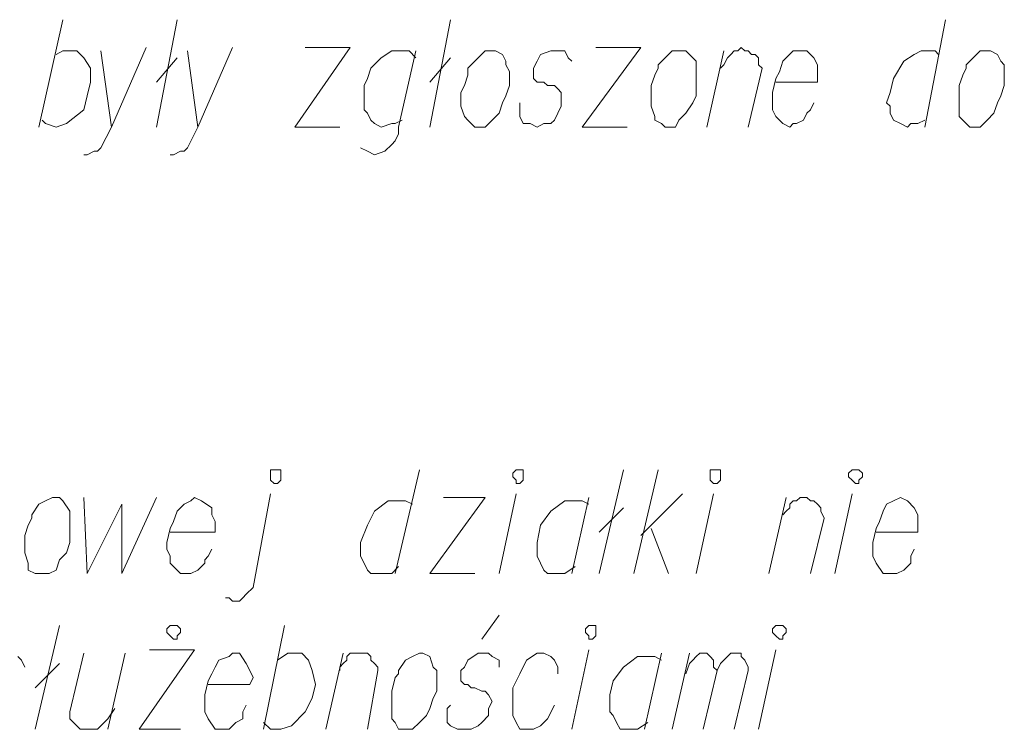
# Model space of a CAD drawing. Header units: metres. Extents: x 7431553 to 7432401, y 5544342 to 5544539.
# Tile 78 of 180: x 7432158 to 7432170, y 5544354 to 5544363. Entities that reach past the tile are written whole.
import ezdxf

# ---------------------------------------------------------------- set-up
doc = ezdxf.new("R2010")
doc.units = ezdxf.units.M
doc.header["$MEASUREMENT"] = 0
doc.layers.add('BG-PR90-PB-PZT-PZT01_2026_04_14$0$MAPA DCP', color=7, linetype='Continuous', lineweight=0)
doc.layers.add('PRIMETECH_XREF', color=7, linetype='Continuous', lineweight=5)

# ---------------------------------------------------------------- blocks, each defined once
blk = doc.blocks.new('BG-PR90-PB-PZT-PZT01_2026_04_14$0$Naddrwiną2025_v2klauzulap')
at = {"layer": 'BG-PR90-PB-PZT-PZT01_2026_04_14$0$MAPA DCP', "linetype": 'Continuous', "lineweight": 9, "transparency": 33554687}
for points in [[(7431800.013, 5544583.567), (7431800.013, 5544583.609), (7431800.055, 5544583.694), (7431800.14, 5544583.736), (7431800.182, 5544583.778), (7431800.266, 5544583.778), (7431800.309, 5544583.778), (7431800.436, 5544583.778), (7431800.563, 5544583.736), (7431800.648, 5544583.694), (7431800.775, 5544583.651), (7431800.859, 5544583.567), (7431800.944, 5544583.482), (7431800.944, 5544583.355), (7431800.902, 5544583.313), (7431800.859, 5544583.27), (7431800.817, 5544583.228), (7431800.69, 5544583.228), (7431800.521, 5544583.228), (7431800.436, 5544583.228), (7431800.309, 5544583.27), (7431800.224, 5544583.313), (7431800.182, 5544583.313), (7431800.097, 5544583.397), (7431800.013, 5544583.482)], [(7431805.135, 5544581.958), (7431805.135, 5544582), (7431805.177, 5544582.043), (7431805.22, 5544582.043), (7431805.262, 5544582), (7431805.304, 5544582), (7431805.304, 5544581.958), (7431805.262, 5544581.916), (7431805.22, 5544581.873), (7431805.177, 5544581.873), (7431805.135, 5544581.916)], [(7431807.04, 5544581.027), (7431807.04, 5544581.069), (7431807.082, 5544581.111), (7431807.125, 5544581.111), (7431807.167, 5544581.069), (7431807.209, 5544581.069), (7431807.209, 5544581.027), (7431807.167, 5544580.984), (7431807.125, 5544580.942), (7431807.082, 5544580.942), (7431807.04, 5544580.984)], [(7431805.135, 5544580.222), (7431805.135, 5544580.307), (7431805.262, 5544580.307), (7431805.304, 5544580.265), (7431805.304, 5544580.222), (7431805.262, 5544580.18), (7431805.22, 5544580.18), (7431805.177, 5544580.18), (7431805.135, 5544580.18)], [(7431800.013, 5544579.799), (7431800.013, 5544579.884), (7431800.055, 5544579.926), (7431800.14, 5544580.011), (7431800.182, 5544580.011), (7431800.266, 5544580.011), (7431800.309, 5544580.011), (7431800.436, 5544580.011), (7431800.563, 5544580.011), (7431800.648, 5544579.968), (7431800.775, 5544579.884), (7431800.859, 5544579.799), (7431800.944, 5544579.757), (7431800.944, 5544579.63), (7431800.902, 5544579.587), (7431800.859, 5544579.503), (7431800.817, 5544579.503), (7431800.69, 5544579.46), (7431800.521, 5544579.46), (7431800.436, 5544579.46), (7431800.309, 5544579.503), (7431800.224, 5544579.545), (7431800.182, 5544579.545), (7431800.097, 5544579.63), (7431800.013, 5544579.714)], [(7431807.04, 5544578.698), (7431807.04, 5544578.783), (7431807.167, 5544578.783), (7431807.209, 5544578.741), (7431807.209, 5544578.698), (7431807.167, 5544578.698), (7431807.125, 5544578.656), (7431807.082, 5544578.656)], [(7431805.135, 5544577.809), (7431805.135, 5544577.894), (7431805.262, 5544577.894), (7431805.304, 5544577.852), (7431805.304, 5544577.809), (7431805.262, 5544577.809), (7431805.22, 5544577.767), (7431805.177, 5544577.767)], [(7431800.013, 5544577.513), (7431800.013, 5544577.555), (7431800.055, 5544577.64), (7431800.14, 5544577.682), (7431800.182, 5544577.682), (7431800.266, 5544577.725), (7431800.309, 5544577.725), (7431800.436, 5544577.725), (7431800.563, 5544577.682), (7431800.648, 5544577.64), (7431800.775, 5544577.598), (7431800.859, 5544577.513), (7431800.944, 5544577.428), (7431800.944, 5544577.301), (7431800.902, 5544577.259), (7431800.859, 5544577.217), (7431800.817, 5544577.174), (7431800.69, 5544577.132), (7431800.521, 5544577.132), (7431800.436, 5544577.174), (7431800.309, 5544577.217), (7431800.224, 5544577.217), (7431800.182, 5544577.259), (7431800.097, 5544577.344), (7431800.013, 5544577.428)], [(7431807.379, 5544576.624), (7431807.379, 5544576.666), (7431807.421, 5544576.751), (7431807.548, 5544576.793), (7431807.59, 5544576.836), (7431807.633, 5544576.836), (7431807.675, 5544576.836), (7431807.844, 5544576.836), (7431807.929, 5544576.793), (7431808.056, 5544576.751), (7431808.141, 5544576.709), (7431808.225, 5544576.624), (7431808.31, 5544576.539), (7431808.31, 5544576.412), (7431808.31, 5544576.37), (7431808.225, 5544576.328), (7431808.183, 5544576.285), (7431808.056, 5544576.285), (7431807.887, 5544576.285), (7431807.844, 5544576.285), (7431807.675, 5544576.328), (7431807.633, 5544576.37), (7431807.59, 5544576.37), (7431807.463, 5544576.455), (7431807.421, 5544576.539)], [(7431805.135, 5544574.846), (7431805.135, 5544574.931), (7431805.262, 5544574.931), (7431805.304, 5544574.888), (7431805.304, 5544574.846), (7431805.262, 5544574.804), (7431805.22, 5544574.804), (7431805.177, 5544574.804), (7431805.135, 5544574.804)], [(7431807.04, 5544573.618), (7431807.04, 5544573.661), (7431807.082, 5544573.703), (7431807.125, 5544573.703), (7431807.167, 5544573.661), (7431807.209, 5544573.661), (7431807.209, 5544573.618), (7431807.167, 5544573.576), (7431807.125, 5544573.534), (7431807.082, 5544573.534), (7431807.04, 5544573.576)], [(7431805.474, 5544572.137), (7431805.474, 5544572.221), (7431805.516, 5544572.264), (7431805.643, 5544572.348), (7431805.685, 5544572.348), (7431805.728, 5544572.348), (7431805.77, 5544572.348), (7431805.939, 5544572.348), (7431806.024, 5544572.348), (7431806.151, 5544572.306), (7431806.236, 5544572.221), (7431806.363, 5544572.179), (7431806.405, 5544572.094), (7431806.405, 5544571.967), (7431806.405, 5544571.925), (7431806.363, 5544571.84), (7431806.278, 5544571.84), (7431806.151, 5544571.798), (7431805.982, 5544571.798), (7431805.939, 5544571.798), (7431805.812, 5544571.84), (7431805.728, 5544571.883), (7431805.685, 5544571.883), (7431805.558, 5544571.967), (7431805.516, 5544572.052)]]:
    blk.add_lwpolyline(points, close=True, dxfattribs=at)
for points in [[(7431799.632, 5544583.059), (7431800.944, 5544582.805)], [(7431800.055, 5544582.974), (7431800.013, 5544582.932), (7431800.013, 5544582.762), (7431800.055, 5544582.678), (7431800.14, 5544582.551), (7431800.351, 5544582.424), (7431800.521, 5544582.381), (7431800.648, 5544582.339), (7431800.69, 5544582.381), (7431800.775, 5544582.381), (7431800.859, 5544582.424), (7431800.902, 5544582.508), (7431800.944, 5544582.593), (7431800.902, 5544582.635), (7431800.902, 5544582.72), (7431800.859, 5544582.805)], [(7431805.897, 5544582.212), (7431805.897, 5544582.72), (7431805.685, 5544582.72), (7431805.6, 5544582.678), (7431805.516, 5544582.593), (7431805.474, 5544582.508), (7431805.516, 5544582.424), (7431805.558, 5544582.339), (7431805.643, 5544582.297), (7431805.77, 5544582.254), (7431805.855, 5544582.212), (7431806.024, 5544582.17), (7431806.108, 5544582.17), (7431806.193, 5544582.17), (7431806.278, 5544582.212), (7431806.405, 5544582.297), (7431806.405, 5544582.381), (7431806.405, 5544582.424), (7431806.405, 5544582.466), (7431806.363, 5544582.551), (7431806.278, 5544582.635), (7431806.236, 5544582.635), (7431806.193, 5544582.635), (7431806.108, 5544582.678)], [(7431806.405, 5544581.704), (7431805.431, 5544581.916)], [(7431800.394, 5544580.984), (7431800.394, 5544581.492), (7431800.182, 5544581.492), (7431800.097, 5544581.45), (7431800.013, 5544581.365), (7431800.013, 5544581.281), (7431800.013, 5544581.196), (7431800.097, 5544581.111), (7431800.14, 5544581.069), (7431800.267, 5544581.027), (7431800.351, 5544580.984), (7431800.521, 5544580.942), (7431800.648, 5544580.942), (7431800.732, 5544580.942), (7431800.817, 5544580.984), (7431800.902, 5544581.069), (7431800.944, 5544581.154), (7431800.902, 5544581.196), (7431800.902, 5544581.238), (7431800.859, 5544581.323), (7431800.775, 5544581.365), (7431800.732, 5544581.408), (7431800.648, 5544581.45)], [(7431805.685, 5544581.069), (7431805.643, 5544581.111), (7431805.601, 5544581.154), (7431805.558, 5544581.154), (7431805.516, 5544581.196), (7431805.516, 5544581.238), (7431805.474, 5544581.281), (7431805.474, 5544581.323), (7431805.474, 5544581.365), (7431805.516, 5544581.408), (7431805.516, 5544581.45), (7431805.558, 5544581.492), (7431805.601, 5544581.535), (7431805.643, 5544581.535), (7431805.728, 5544581.577), (7431806.405, 5544581.408)], [(7431806.405, 5544580.9), (7431805.474, 5544581.111)], [(7431808.31, 5544580.773), (7431807.336, 5544580.984)], [(7431800.224, 5544580.307), (7431800.182, 5544580.349), (7431800.097, 5544580.392), (7431800.055, 5544580.434), (7431800.013, 5544580.476), (7431800.013, 5544580.519), (7431799.97, 5544580.561), (7431800.013, 5544580.603), (7431800.013, 5544580.646), (7431800.055, 5544580.688), (7431800.055, 5544580.73), (7431800.097, 5544580.773), (7431800.14, 5544580.773), (7431800.182, 5544580.773), (7431800.224, 5544580.815), (7431800.944, 5544580.646)], [(7431807.633, 5544579.884), (7431807.506, 5544579.926), (7431807.463, 5544579.968), (7431807.421, 5544580.011), (7431807.379, 5544580.053), (7431807.379, 5544580.095), (7431807.379, 5544580.138), (7431807.421, 5544580.18), (7431807.463, 5544580.222), (7431807.548, 5544580.222), (7431807.59, 5544580.265), (7431807.506, 5544580.307), (7431807.463, 5544580.349), (7431807.421, 5544580.392), (7431807.379, 5544580.434), (7431807.379, 5544580.476), (7431807.379, 5544580.519), (7431807.379, 5544580.561), (7431807.421, 5544580.561), (7431807.463, 5544580.603), (7431807.548, 5544580.646), (7431807.59, 5544580.646), (7431808.31, 5544580.476)], [(7431800.944, 5544580.138), (7431800.013, 5544580.349)], [(7431808.31, 5544580.095), (7431807.59, 5544580.265)], [(7431806.405, 5544580.011), (7431805.431, 5544580.222)], [(7431808.31, 5544579.714), (7431807.379, 5544579.926)], [(7431805.939, 5544579.333), (7431805.431, 5544579.841)], [(7431805.855, 5544579.46), (7431806.405, 5544579.672)], [(7431806.405, 5544579.249), (7431805.135, 5544579.545)], [(7431807.379, 5544579.587), (7431808.31, 5544579.376)], [(7431807.463, 5544579.587), (7431807.421, 5544579.503), (7431807.421, 5544579.291), (7431807.548, 5544579.122), (7431807.717, 5544578.995), (7431807.887, 5544578.952), (7431808.014, 5544578.952), (7431808.098, 5544578.952), (7431808.141, 5544578.995), (7431808.225, 5544579.037), (7431808.31, 5544579.079), (7431808.31, 5544579.164), (7431808.31, 5544579.249), (7431808.31, 5544579.291), (7431808.225, 5544579.418)], [(7431799.97, 5544578.783), (7431799.97, 5544579.333), (7431800.944, 5544578.614), (7431800.944, 5544579.164)], [(7431806.405, 5544578.825), (7431805.135, 5544579.122)], [(7431805.897, 5544578.825), (7431805.6, 5544579.122)], [(7431805.474, 5544578.698), (7431806.405, 5544578.487)], [(7431805.558, 5544578.698), (7431805.516, 5544578.614), (7431805.516, 5544578.402), (7431805.643, 5544578.233), (7431805.812, 5544578.106), (7431806.024, 5544578.063), (7431806.109, 5544578.063), (7431806.193, 5544578.063), (7431806.278, 5544578.106), (7431806.363, 5544578.148), (7431806.405, 5544578.19), (7431806.405, 5544578.275), (7431806.405, 5544578.36), (7431806.405, 5544578.402), (7431806.32, 5544578.529)], [(7431808.31, 5544578.487), (7431807.336, 5544578.698)], [(7431800.14, 5544578.487), (7431800.097, 5544578.444), (7431800.013, 5544578.402), (7431800.013, 5544578.233), (7431800.055, 5544578.106), (7431800.14, 5544578.063), (7431800.224, 5544578.021), (7431800.309, 5544578.021), (7431800.351, 5544578.021), (7431800.394, 5544578.063), (7431800.394, 5544578.148), (7431800.436, 5544578.19), (7431800.436, 5544578.275), (7431800.478, 5544578.317), (7431800.521, 5544578.36), (7431800.605, 5544578.36), (7431800.69, 5544578.36), (7431800.775, 5544578.317), (7431800.859, 5544578.275), (7431800.902, 5544578.233), (7431800.902, 5544578.148), (7431800.944, 5544578.063), (7431800.902, 5544577.979), (7431800.902, 5544577.894), (7431800.817, 5544577.852), (7431800.775, 5544577.852), (7431800.69, 5544577.852), (7431800.648, 5544577.852)], [(7431807.633, 5544578.317), (7431807.548, 5544578.317), (7431807.463, 5544578.275), (7431807.421, 5544578.233), (7431807.379, 5544578.148), (7431807.379, 5544578.063), (7431807.463, 5544577.936), (7431807.633, 5544577.852), (7431807.802, 5544577.767), (7431807.887, 5544577.767), (7431808.056, 5544577.767), (7431808.141, 5544577.767), (7431808.225, 5544577.809), (7431808.31, 5544577.852), (7431808.31, 5544577.936), (7431808.31, 5544578.021), (7431808.268, 5544578.106), (7431808.183, 5544578.19), (7431808.014, 5544578.275)], [(7431806.405, 5544577.598), (7431805.431, 5544577.809)], [(7431806.913, 5544577.598), (7431807.209, 5544577.386)], [(7431807.548, 5544577.598), (7431807.463, 5544577.598), (7431807.421, 5544577.513), (7431807.379, 5544577.471), (7431807.379, 5544577.386), (7431807.379, 5544577.344), (7431807.463, 5544577.217), (7431807.548, 5544577.174), (7431807.59, 5544577.132), (7431807.675, 5544577.132), (7431807.717, 5544577.132), (7431807.76, 5544577.174), (7431807.76, 5544577.217), (7431807.802, 5544577.259), (7431807.802, 5544577.301), (7431807.844, 5544577.386), (7431807.844, 5544577.428), (7431807.887, 5544577.471), (7431807.971, 5544577.513), (7431808.056, 5544577.471), (7431808.141, 5544577.471), (7431808.225, 5544577.386), (7431808.268, 5544577.344), (7431808.31, 5544577.259), (7431808.31, 5544577.174), (7431808.31, 5544577.09), (7431808.268, 5544577.005), (7431808.225, 5544576.963), (7431808.141, 5544576.963), (7431808.056, 5544576.963), (7431808.014, 5544577.005)], [(7431805.474, 5544576.92), (7431805.474, 5544577.428), (7431806.405, 5544576.751), (7431806.405, 5544577.301)], [(7431800.944, 5544576.751), (7431799.632, 5544577.005)], [(7431800.394, 5544576.751), (7431800.097, 5544577.005)], [(7431800.859, 5544576.412), (7431800.902, 5544576.328), (7431800.902, 5544576.285), (7431800.944, 5544576.158), (7431800.902, 5544576.074), (7431800.859, 5544576.031), (7431800.775, 5544575.989), (7431800.732, 5544575.947), (7431800.648, 5544575.947), (7431800.521, 5544575.947), (7431800.436, 5544575.947), (7431800.351, 5544575.989), (7431800.224, 5544576.031), (7431800.14, 5544576.116), (7431800.097, 5544576.158), (7431800.013, 5544576.285), (7431800.013, 5544576.37), (7431800.013, 5544576.497), (7431800.097, 5544576.582)], [(7431800.013, 5544576.582), (7431800.944, 5544576.37), (7431801.029, 5544576.37), (7431801.113, 5544576.328), (7431801.156, 5544576.285), (7431801.24, 5544576.201), (7431801.283, 5544576.074), (7431801.24, 5544575.989), (7431801.198, 5544575.904)], [(7431805.135, 5544576.624), (7431806.405, 5544576.328)], [(7431805.558, 5544576.539), (7431805.516, 5544576.455), (7431805.516, 5544576.243), (7431805.643, 5544576.074), (7431805.812, 5544575.989), (7431806.024, 5544575.904), (7431806.109, 5544575.904), (7431806.193, 5544575.904), (7431806.278, 5544575.947), (7431806.363, 5544575.989), (7431806.405, 5544576.031), (7431806.405, 5544576.116), (7431806.405, 5544576.201), (7431806.405, 5544576.285), (7431806.32, 5544576.37)], [(7431807.59, 5544575.65), (7431807.548, 5544575.65), (7431807.506, 5544575.693), (7431807.463, 5544575.735), (7431807.421, 5544575.735), (7431807.379, 5544575.777), (7431807.379, 5544575.82), (7431807.379, 5544575.862), (7431807.379, 5544575.904), (7431807.379, 5544575.947), (7431807.379, 5544575.989), (7431807.421, 5544576.031), (7431807.463, 5544576.031), (7431807.506, 5544576.074), (7431807.548, 5544576.116), (7431807.59, 5544576.116), (7431808.31, 5544575.989)], [(7431799.97, 5544575.227), (7431799.97, 5544575.777), (7431800.944, 5544575.1), (7431800.944, 5544575.65)], [(7431808.31, 5544575.481), (7431807.379, 5544575.693)], [(7431807.463, 5544574.888), (7431807.379, 5544575.015), (7431807.379, 5544575.185), (7431807.463, 5544575.269), (7431807.59, 5544575.312), (7431807.76, 5544575.354), (7431807.929, 5544575.312), (7431808.098, 5544575.227), (7431808.268, 5544575.058), (7431808.31, 5544574.931), (7431808.31, 5544574.804), (7431808.225, 5544574.719)], [(7431808.31, 5544574.719), (7431807.04, 5544574.973)], [(7431806.701, 5544574.253), (7431806.701, 5544574.296), (7431806.744, 5544574.338), (7431806.744, 5544574.423), (7431806.701, 5544574.465), (7431806.659, 5544574.507), (7431806.574, 5544574.592), (7431805.431, 5544574.804)], [(7431807.76, 5544574.042), (7431807.76, 5544574.55), (7431807.675, 5544574.592), (7431807.59, 5544574.55), (7431807.506, 5544574.507), (7431807.379, 5544574.423), (7431807.379, 5544574.338), (7431807.421, 5544574.296), (7431807.463, 5544574.169), (7431807.548, 5544574.126), (7431807.633, 5544574.084), (7431807.717, 5544574.042), (7431807.887, 5544573.999), (7431808.014, 5544573.999), (7431808.098, 5544573.999), (7431808.183, 5544574.042), (7431808.31, 5544574.126), (7431808.31, 5544574.211), (7431808.31, 5544574.296), (7431808.225, 5544574.38), (7431808.183, 5544574.465), (7431808.098, 5544574.465), (7431808.014, 5544574.507)], [(7431799.97, 5544574.338), (7431800.944, 5544573.915), (7431801.198, 5544573.788), (7431801.24, 5544573.745), (7431801.24, 5544573.703), (7431801.283, 5544573.618), (7431801.283, 5544573.576)], [(7431805.897, 5544573.576), (7431805.897, 5544574.126), (7431805.77, 5544574.126), (7431805.685, 5544574.084), (7431805.6, 5544574.084), (7431805.516, 5544573.957), (7431805.474, 5544573.872), (7431805.516, 5544573.83), (7431805.558, 5544573.745), (7431805.643, 5544573.661), (7431805.77, 5544573.618), (7431805.855, 5544573.576), (7431806.024, 5544573.534), (7431806.108, 5544573.534), (7431806.193, 5544573.576), (7431806.278, 5544573.576), (7431806.405, 5544573.703), (7431806.405, 5544573.745), (7431806.405, 5544573.83), (7431806.363, 5544573.915), (7431806.278, 5544573.999), (7431806.236, 5544573.999), (7431806.193, 5544574.042), (7431806.108, 5544574.084)], [(7431800.013, 5544573.788), (7431800.944, 5544573.915)], [(7431807.336, 5544573.322), (7431807.336, 5544573.872), (7431808.31, 5544573.195), (7431808.31, 5544573.703)], [(7431800.944, 5544573.407), (7431799.632, 5544573.661)], [(7431800.394, 5544573.407), (7431800.097, 5544573.661)], [(7431805.474, 5544572.518), (7431806.405, 5544572.56), (7431805.558, 5544572.983), (7431806.405, 5544572.983), (7431805.474, 5544573.407)], [(7431799.97, 5544573.28), (7431800.944, 5544572.856), (7431801.198, 5544572.729), (7431801.24, 5544572.687), (7431801.24, 5544572.645), (7431801.283, 5544572.56), (7431801.283, 5544572.518)], [(7431808.31, 5544572.814), (7431807.379, 5544573.026)], [(7431800.013, 5544572.729), (7431800.944, 5544572.856)], [(7431807.379, 5544572.518), (7431808.098, 5544572.348), (7431808.183, 5544572.348), (7431808.225, 5544572.391), (7431808.31, 5544572.475), (7431808.31, 5544572.518), (7431808.31, 5544572.56), (7431808.31, 5544572.687), (7431808.268, 5544572.729), (7431808.183, 5544572.814), (7431808.056, 5544572.899)], [(7431800.055, 5544572.179), (7431800.013, 5544572.264), (7431800.013, 5544572.433), (7431800.097, 5544572.518), (7431800.224, 5544572.602), (7431800.394, 5544572.602), (7431800.563, 5544572.56), (7431800.732, 5544572.518), (7431800.902, 5544572.306), (7431800.944, 5544572.179), (7431800.902, 5544572.052), (7431800.859, 5544572.01)], [(7431800.944, 5544571.967), (7431799.632, 5544572.264)], [(7431808.31, 5544571.925), (7431807.04, 5544572.221)], [(7431807.802, 5544571.925), (7431807.506, 5544572.221)], [(7431807.548, 5544571.798), (7431807.463, 5544571.756), (7431807.421, 5544571.713)]]:
    blk.add_lwpolyline(points, dxfattribs=at)
blk = doc.blocks.new('BG-PR90-PB-PZT-PZT01_2026_04_14')
at = {"layer": 'BG-PR90-PB-PZT-PZT01_2026_04_14$0$MAPA DCP', "rotation": 270}
blk.add_blockref('BG-PR90-PB-PZT-PZT01_2026_04_14$0$Naddrwiną2025_v2klauzulap', (1887585.788, 12976162.34), dxfattribs=at)

msp = doc.modelspace()

# ---------------------------------------------------------------- block references
at = {"layer": 'PRIMETECH_XREF', "linetype": 'Continuous', "lineweight": 0, "rotation": 360}
msp.add_blockref('BG-PR90-PB-PZT-PZT01_2026_04_14', (0, 0), dxfattribs=at)

doc.saveas('drawing.dxf')
